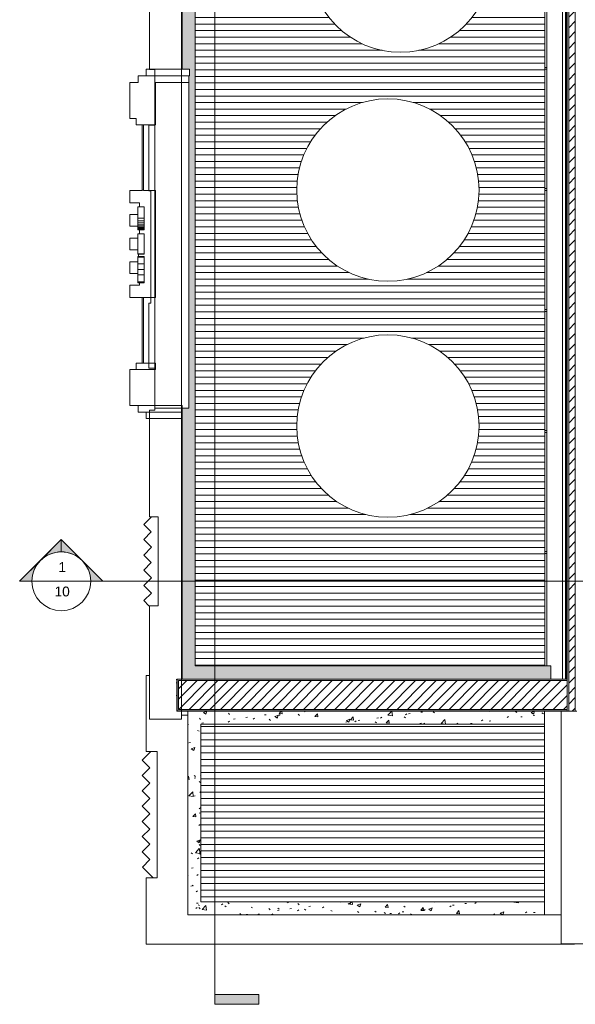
# Model space of a CAD drawing. Header units: metres. Extents: x 2.5 to 41.3, y -72.9 to -49.4.
# Tile 1 of 27: x 3 to 11.5, y -72.9 to -57.8. Entities that reach past the tile are written whole.
import ezdxf

# ---------------------------------------------------------------- set-up
doc = ezdxf.new("R2010")
doc.units = ezdxf.units.M
for name, color, linetype, lineweight in [('A-GENM', 7, 'Continuous', 18), ('A-GLAZ-CWMG', 7, 'Continuous', 18), ('A-ROOF', 7, 'Continuous', 18), ('A-ROOF-OTLN', 7, 'Continuous', 18), ('A-ROOF-PATT', 7, 'Continuous', 18), ('A-WALL', 7, 'Continuous', 18), ('A-WALL-PATT', 7, 'Continuous', 18), ('G-ANNO-SYMB', 7, 'Continuous', 9), ('P-SANR-FIXT', 7, 'Continuous', 18), ('Q-SPCQ', 7, 'Continuous', 18)]:
    doc.layers.add(name, color=color, linetype=linetype, lineweight=lineweight)
doc.styles.add('Arial', font='arial.ttf', dxfattribs={"height": 0.15})
pattern_1 = [(50, (21.555, -62.929), (0.546555, -0.047815), [0.05715, -0.62865]), (355, (21.555, -62.929), (-0.105728, 0.573166), [0.04572, -0.50292]), (100.451, (21.601, -62.933), (0.440828, 0.525349), [0.04857, -0.53427]), (46.184, (21.555, -62.776), (0.813237, -0.12613), [0.08573, -0.94298]), (96.636, (21.623, -62.787), (0.712212, 0.742287), [0.07286, -0.80141]), (351.184, (21.555, -62.776), (0.712217, 0.742274), [0.06858, -0.75438]), (21, (21.631, -62.814), (0.454846, -0.306795), [0.05715, -0.62865]), (326, (21.631, -62.814), (0.185405, 0.55256), [0.04572, -0.50292]), (71.451, (21.669, -62.84), (0.640251, 0.245763), [0.04857, -0.53427]), (37.5, (21.555, -62.929), (0.009261, 0.2536672), [0.02515, -0.47168, 0.02515, -0.48539, -0.50482]), (37.5, (21.555, -62.929), (0.009261, 0.2536672), [-1.007, 0.02515, -0.47968]), (7.5, (21.555, -62.929), (0.200456, 0.300546), [0.02515, -0.26594, 0.02515, -0.46025, -0.1924]), (7.5, (21.555, -62.929), (0.200456, 0.300546), [-0.77648, 0.02515, -0.16726]), (327.5, (21.385, -62.929), (0.4067682, -0.0171882), [0.02515, -0.16535, 0.02515, -0.56921, -0.78867]), (327.5, (21.385, -62.929), (0.4067682, -0.0171882), [-0.78486, 0.02515, -0.76352]), (317.5, (21.309, -62.929), (0.444383, 0.0762794), [0.02515, -0.2225, 0.02515, -0.36957, -0.56007]), (317.5, (21.309, -62.929), (0.444383, 0.0762794), [-0.64237, 0.02515, -0.53492])]
pattern_2 = [(45, (21.555, -62.929), (-0.0795495, 0.0795495), [])]

# ---------------------------------------------------------------- blocks, each defined once
blk = doc.blocks.new('Paredes 13 - Paredes 4-6874208-LAJE TÉCNICA')
at = {"layer": 'A-WALL', "color": 253, "true_color": 0xaaaaaa}
for p, q in [((5.62, -58.672), (4.844, -58.672)), ((4.844, -58.672), (4.844, -58.772)), ((5.629, -58.572), (4.967, -58.572)), ((4.967, -58.572), (4.967, -58.672)), ((4.967, -58.672), (5.629, -58.672)), ((5.62, -58.773), (5.62, -58.672)), ((5.629, -58.672), (5.629, -58.572)), ((4.844, -58.772), (4.717, -58.772)), ((4.717, -58.772), (4.717, -59.322)), ((5.109, -58.808), (5.109, -58.773)), ((5.109, -58.773), (5.62, -58.773)), ((5.109, -59.422), (5.109, -58.808)), ((4.717, -59.322), (4.814, -59.322)), ((4.814, -59.322), (4.814, -59.422)), ((4.814, -59.422), (4.906, -59.422)), ((4.926, -59.422), (5.109, -59.422)), ((4.906, -60.422), (4.717, -60.422)), ((4.717, -60.422), (4.717, -60.612)), ((5.109, -60.422), (4.926, -60.422)), ((5.109, -62.062), (5.109, -60.422)), ((4.717, -60.612), (4.867, -60.612)), ((4.867, -60.612), (4.867, -60.676)), ((4.838, -60.792), (4.717, -60.792)), ((4.717, -60.792), (4.717, -60.972)), ((4.717, -60.972), (4.838, -60.972)), ((4.867, -61.024), (4.867, -61.09)), ((4.838, -61.152), (4.717, -61.152)), ((4.717, -61.152), (4.717, -61.332)), ((4.717, -61.332), (4.838, -61.332)), ((4.85, -61.4), (4.85, -61.434)), ((4.838, -61.515), (4.717, -61.515)), ((4.717, -61.515), (4.717, -61.692)), ((4.717, -61.692), (4.838, -61.692)), ((4.867, -61.834), (4.867, -61.872)), ((4.867, -61.872), (4.717, -61.872)), ((4.717, -61.872), (4.717, -62.062)), ((4.717, -62.062), (5.109, -62.062)), ((4.906, -63.062), (4.814, -63.062)), ((4.814, -63.062), (4.814, -63.16)), ((5.109, -63.062), (4.926, -63.062)), ((5.109, -63.16), (5.109, -63.062)), ((4.717, -63.16), (4.717, -63.71)), ((5.102, -63.16), (4.717, -63.16)), ((4.814, -63.16), (5.109, -63.16)), ((5.102, -63.71), (5.102, -63.16)), ((4.717, -63.71), (5.102, -63.71)), ((5.519, -63.71), (4.844, -63.71)), ((4.844, -63.71), (4.844, -63.811)), ((4.844, -63.811), (5.519, -63.811)), ((5.517, -63.812), (4.967, -63.812)), ((4.967, -63.812), (4.967, -63.908)), ((5.517, -63.908), (5.517, -63.812)), ((5.519, -63.811), (5.519, -63.71)), ((4.967, -63.908), (5.517, -63.908))]:
    blk.add_line(p, q, dxfattribs=at)
blk = doc.blocks.new('Paredes 15 - Paredes 6-6874455-LAJE TÉCNICA')
at = {"layer": 'A-WALL', "color": 253, "true_color": 0xaaaaaa}
for p, q in [((5.509, -67.058), (5.509, -55.947)), ((5.019, -57.404), (5.019, -58.574)), ((5.019, -58.574), (5.1, -58.574)), ((5.1, -58.574), (5.1, -59.424)), ((5.1, -58.775), (5.1, -63.75)), ((5.62, -58.775), (5.1, -58.775)), ((5.62, -63.75), (5.62, -58.775)), ((5.1, -59.424), (5.009, -59.424)), ((5.009, -59.424), (5.009, -60.429)), ((5.009, -60.429), (5.039, -60.429)), ((5.039, -60.429), (5.039, -62.149)), ((5.039, -62.149), (5.009, -62.149)), ((5.009, -62.149), (5.009, -63.139)), ((5.009, -63.139), (5.1, -63.139)), ((5.1, -63.139), (5.1, -63.781)), ((5.1, -63.781), (5.019, -63.781)), ((5.019, -63.781), (5.019, -65.414)), ((5.1, -63.75), (5.62, -63.75)), ((5.019, -65.414), (5.15, -65.414)), ((5.15, -65.414), (5.15, -66.772)), ((5.15, -66.772), (5.019, -66.772)), ((5.019, -66.772), (5.019, -67.838)), ((5.509, -68.508), (5.509, -67.058)), ((5.019, -67.839), (4.966, -67.839)), ((4.966, -67.839), (4.966, -69.001)), ((5.019, -67.838), (5.019, -68.508)), ((5.605, -68.446), (5.509, -68.446)), ((5.605, -70.564), (5.605, -68.446)), ((5.019, -68.508), (5.509, -68.508)), ((4.966, -69.001), (5.138, -69.001)), ((5.138, -69.001), (5.138, -69.051)), ((5.138, -69.051), (5.138, -70.874)), ((5.605, -71.498), (5.605, -70.564)), ((5.138, -70.874), (5.138, -70.934)), ((4.966, -70.934), (4.966, -71.946)), ((5.138, -70.934), (4.966, -70.934)), ((11.32, -71.498), (5.605, -71.498)), ((4.966, -71.946), (11.52, -71.946)), ((11.52, -71.946), (11.52, -71.943))]:
    blk.add_line(p, q, dxfattribs=at)
blk = doc.blocks.new('Modelos genéricos 21 - Modelos genéricos 1-6874541-LAJE TÉCNICA')
at = {"layer": 'A-GENM', "color": 253, "true_color": 0xaaaaaa}
for p, q in [((4.838, -60.851), (4.838, -60.678)), ((4.838, -60.678), (4.938, -60.678)), ((4.938, -60.678), (4.938, -60.851)), ((4.838, -60.888), (4.838, -60.851)), ((4.938, -60.851), (4.838, -60.851)), ((4.838, -60.921), (4.838, -60.888)), ((4.938, -60.888), (4.838, -60.888)), ((4.838, -60.949), (4.838, -60.921)), ((4.938, -60.921), (4.838, -60.921)), ((4.838, -60.972), (4.838, -60.949)), ((4.938, -60.949), (4.838, -60.949)), ((4.938, -60.851), (4.938, -60.888)), ((4.938, -60.888), (4.938, -60.921)), ((4.938, -60.921), (4.938, -60.949)), ((4.938, -60.949), (4.938, -60.972)), ((4.838, -60.991), (4.838, -60.972)), ((4.938, -60.972), (4.838, -60.972)), ((4.838, -61.004), (4.838, -60.991)), ((4.938, -60.991), (4.838, -60.991)), ((4.838, -61.012), (4.838, -61.004)), ((4.938, -61.004), (4.838, -61.004)), ((4.838, -61.015), (4.838, -61.012)), ((4.938, -61.012), (4.838, -61.012)), ((4.838, -61.026), (4.838, -61.015)), ((4.938, -61.015), (4.838, -61.015)), ((4.938, -61.026), (4.838, -61.026)), ((4.838, -61.396), (4.838, -61.091)), ((4.838, -61.091), (4.938, -61.091)), ((4.938, -60.972), (4.938, -60.991)), ((4.938, -60.991), (4.938, -61.004)), ((4.938, -61.004), (4.938, -61.012)), ((4.938, -61.012), (4.938, -61.015)), ((4.938, -61.015), (4.938, -61.026)), ((4.938, -61.091), (4.938, -61.396)), ((4.838, -61.402), (4.838, -61.396)), ((4.938, -61.396), (4.838, -61.396)), ((4.938, -61.402), (4.838, -61.402)), ((4.938, -61.396), (4.938, -61.402)), ((4.838, -61.445), (4.838, -61.435)), ((4.938, -61.435), (4.838, -61.435)), ((4.838, -61.55), (4.838, -61.445)), ((4.938, -61.445), (4.838, -61.445)), ((4.838, -61.633), (4.838, -61.55)), ((4.838, -61.55), (4.938, -61.55)), ((4.938, -61.435), (4.938, -61.445)), ((4.938, -61.445), (4.938, -61.55)), ((4.938, -61.55), (4.938, -61.633)), ((4.838, -61.717), (4.838, -61.633)), ((4.938, -61.633), (4.838, -61.633)), ((4.938, -61.633), (4.938, -61.717)), ((4.838, -61.824), (4.838, -61.717)), ((4.938, -61.717), (4.838, -61.717)), ((4.838, -61.836), (4.838, -61.824)), ((4.938, -61.824), (4.838, -61.824)), ((4.938, -61.836), (4.838, -61.836)), ((4.938, -61.717), (4.938, -61.824)), ((4.938, -61.824), (4.938, -61.836))]:
    blk.add_line(p, q, dxfattribs=at)
blk = doc.blocks.new('brises4 - brises-6874564-LAJE TÉCNICA')
at = {"layer": 'A-GENM', "color": 253, "true_color": 0xaaaaaa}
for p, q in [((4.976, -68.999), (4.843, -69.132)), ((5.073, -68.999), (4.976, -68.999)), ((5.073, -70.932), (5.073, -68.999)), ((4.843, -69.132), (4.96, -69.248)), ((4.96, -69.248), (4.843, -69.365)), ((4.843, -69.365), (4.96, -69.482)), ((4.96, -69.482), (4.843, -69.599)), ((4.843, -69.599), (4.96, -69.716)), ((4.96, -69.716), (4.843, -69.833)), ((4.843, -69.833), (4.96, -69.95)), ((4.96, -69.95), (4.843, -70.067)), ((4.843, -70.067), (4.96, -70.183)), ((4.96, -70.183), (4.843, -70.3)), ((4.843, -70.3), (4.96, -70.417)), ((4.96, -70.417), (4.843, -70.534)), ((4.843, -70.534), (4.96, -70.651)), ((4.96, -70.651), (4.845, -70.766)), ((4.845, -70.766), (5.011, -70.932)), ((5.011, -70.932), (5.073, -70.932))]:
    blk.add_line(p, q, dxfattribs=at)
blk = doc.blocks.new('brises5 - brises-6874583-LAJE TÉCNICA')
at = {"layer": 'A-GENM', "color": 253, "true_color": 0xaaaaaa}
for p, q in [((5.069, -56.046), (4.958, -56.156)), ((5.22, -56.046), (5.069, -56.046)), ((5.22, -57.404), (5.22, -56.046)), ((4.958, -56.156), (5.073, -56.271)), ((5.073, -56.271), (4.958, -56.386)), ((4.958, -56.386), (5.077, -56.505)), ((5.077, -56.505), (4.958, -56.624)), ((4.958, -56.624), (5.073, -56.739)), ((5.073, -56.739), (4.958, -56.853)), ((4.958, -56.853), (5.075, -56.97)), ((5.075, -56.97), (4.958, -57.087)), ((4.958, -57.087), (5.075, -57.204)), ((5.075, -57.204), (4.958, -57.321)), ((4.958, -57.321), (5.041, -57.404)), ((5.041, -57.404), (5.22, -57.404)), ((5.048, -65.414), (4.931, -65.531)), ((5.15, -65.414), (5.048, -65.414)), ((5.15, -66.772), (5.15, -65.414)), ((4.931, -65.531), (5.046, -65.645)), ((5.046, -65.645), (4.931, -65.76)), ((4.931, -65.76), (5.05, -65.879)), ((5.05, -65.879), (4.931, -65.998)), ((4.931, -65.998), (5.046, -66.113)), ((5.046, -66.113), (4.931, -66.228)), ((4.931, -66.228), (5.048, -66.345)), ((5.048, -66.345), (4.931, -66.461)), ((4.931, -66.461), (5.048, -66.578)), ((5.048, -66.578), (4.931, -66.695)), ((4.931, -66.695), (5.008, -66.772)), ((5.008, -66.772), (5.15, -66.772))]:
    blk.add_line(p, q, dxfattribs=at)
blk = doc.blocks.new('Rectangular Mullion - 50 x 150mm-8387516-LAJE TÉCNICA')
at = {"layer": 'A-GLAZ-CWMG', "color": 253, "true_color": 0xaaaaaa}
for p, q in [((5.509, -67.792), (5.517, -67.792)), ((5.517, -67.822), (5.509, -67.822))]:
    blk.add_line(p, q, dxfattribs=at)
blk = doc.blocks.new('Rectangular Mullion - 50 x 150mm-8387514-LAJE TÉCNICA')
at = {"layer": 'A-GLAZ-CWMG', "color": 253, "true_color": 0xaaaaaa}
for p, q in [((5.517, -65.942), (5.509, -65.942)), ((5.509, -65.972), (5.517, -65.972)), ((11.097, -65.942), (11.069, -65.942)), ((11.069, -65.972), (11.097, -65.972))]:
    blk.add_line(p, q, dxfattribs=at)
blk = doc.blocks.new('Rectangular Mullion - 50 x 150mm-V1-LAJE TÉCNICA')
at = {"layer": 'A-GLAZ-CWMG', "color": 253, "true_color": 0xaaaaaa}
for p, q in [((11.097, -62.242), (11.069, -62.242)), ((11.069, -62.272), (11.097, -62.272))]:
    blk.add_line(p, q, dxfattribs=at)
blk = doc.blocks.new('Rectangular Mullion - 50 x 150mm-V2-LAJE TÉCNICA')
at = {"layer": 'A-GLAZ-CWMG', "color": 253, "true_color": 0xaaaaaa}
for p, q in [((5.517, -58.542), (5.509, -58.542)), ((11.097, -58.542), (11.069, -58.542)), ((11.069, -58.572), (11.097, -58.572))]:
    blk.add_line(p, q, dxfattribs=at)
blk = doc.blocks.new('Rectangular Mullion - 30mm Square-7312207-LAJE TÉCNICA')
at = {"layer": 'A-GLAZ-CWMG', "color": 253, "true_color": 0xaaaaaa}
for p, q in [((11.33, -54.851), (11.336, -54.851)), ((11.336, -54.851), (11.386, -54.851)), ((11.336, -54.851), (11.336, -67.893)), ((11.386, -67.893), (11.386, -54.851))]:
    blk.add_line(p, q, dxfattribs=at)
blk = doc.blocks.new('Equipamento especial 3 - Equipamento especial 1-7728931-LAJE TÉCNICA')
at = {"layer": 'Q-SPCQ', "color": 253, "true_color": 0xaaaaaa}
for p, q in [((4.906, -63.062), (4.906, -62.062)), ((4.906, -62.062), (4.926, -62.062)), ((4.926, -62.062), (4.926, -63.062)), ((4.926, -63.062), (4.906, -63.062))]:
    blk.add_line(p, q, dxfattribs=at)
blk = doc.blocks.new('Equipamento especial 1 - Equipamento especial 1-8601731-LAJE TÉCNICA')
at = {"layer": 'Q-SPCQ', "color": 253, "true_color": 0xaaaaaa}
for p, q in [((4.906, -63.062), (4.906, -62.062)), ((4.906, -62.062), (4.926, -62.062)), ((4.926, -62.062), (4.926, -63.062)), ((4.926, -63.062), (4.906, -63.062))]:
    blk.add_line(p, q, dxfattribs=at)
blk = doc.blocks.new('Caixa D_água de Polietileno - 10_000 tanque-8413655-LAJE TÉCNICA')
at = {"layer": 'P-SANR-FIXT', "color": 1, "true_color": 0xff0000}
for start, end in [(360, 180), (180, 360)]:
    blk.add_arc((0, 0), 1.395, start, end, dxfattribs=at)
blk = doc.blocks.new('Caixa D_água de Polietileno - 10_000 tanque-V21-LAJE TÉCNICA')
at = {"layer": 'P-SANR-FIXT', "color": 1, "true_color": 0xff0000}
for start, end in [(360, 180), (360, 180), (180, 360), (180, 360)]:
    blk.add_arc((0, 0), 1.395, start, end, dxfattribs=at)
blk = doc.blocks.new('Caixa D_água de Polietileno - 10_000 tanque-V22-LAJE TÉCNICA')
at = {"layer": 'P-SANR-FIXT', "color": 1, "true_color": 0xff0000}
for start, end in [(360, 180), (360, 180), (180, 360), (180, 360)]:
    blk.add_arc((0, 0), 1.395, start, end, dxfattribs=at)
blk = doc.blocks.new('Caixa D_água de Polietileno - 10_000 tanque-V23-LAJE TÉCNICA')
at = {"layer": 'P-SANR-FIXT', "color": 1, "true_color": 0xff0000}
for start, end in [(360, 180), (360, 180), (180, 360), (180, 360)]:
    blk.add_arc((0, 0), 1.395, start, end, dxfattribs=at)
blk = doc.blocks.new('4 GRE - ESCOLA DE CINEMA E AUDIOVISUAL CINE REX R07_rvt-1-LAJE TÉCNICA')
at = {"layer": 'A-ROOF-PATT', "true_color": 0xeaeaea}
h = blk.add_hatch(dxfattribs=at)
h.set_pattern_fill('FP_8', color=254, style=0, pattern_type=2)
h.set_pattern_definition([(50.035, (21.692, -62.929), (0.545868, -0.047821), [0.05712, -0.62833]), (354.994, (21.692, -62.929), (-0.105598, 0.57317), [0.04566, -0.5023]), (100.439, (21.737, -62.933), (0.440268, 0.525357), [0.04857, -0.53425]), (46.22, (21.692, -62.776), (0.812224, -0.126122), [0.08567, -0.94241]), (96.627, (21.759, -62.787), (0.71133, 0.74227), [0.07285, -0.80139]), (351.173, (21.692, -62.776), (0.71133, 0.742277), [0.0685, -0.75346]), (21.024, (21.768, -62.814), (0.454277, -0.306797), [0.05709, -0.62797]), (325.967, (21.768, -62.814), (0.185169, 0.552562), [0.04568, -0.50249]), (71.473, (21.806, -62.84), (0.639454, 0.24577), [0.04856, -0.5342]), (37.535, (21.692, -62.929), (0.0092541, 0.2536605), [0.02513, -0.47131, 0.02513, -0.48501, -0.50443]), (37.535, (21.692, -62.929), (0.0092541, 0.2536605), [-1.007, 0.02513, -0.4793]), (7.509, (21.692, -62.929), (0.2002116, 0.3005414), [0.02512, -0.26561, 0.02512, -0.45968, -0.19217]), (7.509, (21.692, -62.929), (0.2002116, 0.3005414), [-0.77553, 0.02512, -0.16705]), (327.468, (21.522, -62.929), (0.4062656, -0.017184), [0.02512, -0.16521, 0.02512, -0.56871, -0.78797]), (327.468, (21.522, -62.929), (0.4062656, -0.017184), [-0.78416, 0.02512, -0.76285]), (317.464, (21.446, -62.929), (0.4438316, 0.076279), [0.02513, -0.22235, 0.02513, -0.36932, -0.55969]), (317.464, (21.446, -62.929), (0.4438316, 0.076279), [-0.64193, 0.02513, -0.53456])])
h.paths.add_polyline_path([(11.158, -67.893), (11.158, -67.69), (5.717, -67.69), (5.717, -55.036), (5.517, -55.036), (5.517, -58.572), (5.629, -58.572), (5.629, -58.672), (5.62, -58.672), (5.62, -58.773), (5.517, -58.773), (5.517, -58.775), (5.62, -58.775), (5.62, -63.75), (5.519, -63.75), (5.519, -63.811), (5.517, -63.812), (5.517, -67.893), (10.9, -67.893)])
at = {"layer": 'A-ROOF-PATT', "true_color": 0xd4d4d4}
h = blk.add_hatch(dxfattribs=at)
h.set_pattern_fill('FP_3', color=254, style=0, pattern_type=2)
h.set_pattern_definition([(180, (17.027, -122.78), (-1e-17, -0.1), [])])
h.paths.add_polyline_path([(5.717, -67.69), (11.069, -67.69), (11.069, -55.036), (5.717, -55.036), (5.717, -67.386)])
h.paths.add_polyline_path([(8.599, -65.42), (8.465, -65.406), (8.337, -65.382), (8.209, -65.344), (8.086, -65.295), (7.961, -65.23), (7.856, -65.162), (7.747, -65.076), (7.656, -64.989), (7.567, -64.885), (7.492, -64.78), (7.425, -64.663), (7.371, -64.545), (7.327, -64.418), (7.295, -64.282), (7.277, -64.158), (7.271, -64.026), (7.277, -63.894), (7.296, -63.762), (7.327, -63.633), (7.371, -63.508), (7.426, -63.387), (7.496, -63.266), (7.569, -63.164), (7.66, -63.06), (7.755, -62.969), (7.856, -62.89), (7.971, -62.817), (8.088, -62.756), (8.209, -62.708), (8.337, -62.67), (8.468, -62.645), (8.599, -62.633), (8.732, -62.633), (8.866, -62.646), (8.995, -62.67), (9.122, -62.708), (9.245, -62.757), (9.37, -62.822), (9.475, -62.89), (9.579, -62.972), (9.675, -63.063), (9.764, -63.167), (9.839, -63.272), (9.907, -63.389), (9.961, -63.508), (10.004, -63.635), (10.037, -63.771), (10.054, -63.894), (10.061, -64.026), (10.054, -64.159), (10.035, -64.29), (10.004, -64.419), (9.961, -64.545), (9.906, -64.665), (9.835, -64.786), (9.762, -64.888), (9.675, -64.989), (9.576, -65.083), (9.472, -65.164), (9.363, -65.234), (9.243, -65.296), (9.122, -65.344), (8.993, -65.382), (8.864, -65.407), (8.732, -65.42), (8.6, -65.42)])
h.paths.add_polyline_path([(8.732, -61.812), (8.599, -61.812), (8.465, -61.799), (8.337, -61.774), (8.209, -61.736), (8.086, -61.687), (7.961, -61.622), (7.856, -61.554), (7.752, -61.472), (7.656, -61.381), (7.567, -61.277), (7.492, -61.172), (7.425, -61.055), (7.371, -60.937), (7.327, -60.81), (7.295, -60.674), (7.277, -60.55), (7.271, -60.418), (7.277, -60.286), (7.296, -60.154), (7.327, -60.025), (7.371, -59.9), (7.426, -59.779), (7.496, -59.658), (7.569, -59.556), (7.66, -59.452), (7.755, -59.361), (7.856, -59.282), (7.971, -59.209), (8.088, -59.148), (8.209, -59.1), (8.337, -59.062), (8.468, -59.037), (8.599, -59.025), (8.732, -59.025), (8.866, -59.038), (8.995, -59.062), (9.122, -59.1), (9.245, -59.149), (9.37, -59.214), (9.475, -59.282), (9.579, -59.364), (9.675, -59.455), (9.764, -59.559), (9.839, -59.664), (9.907, -59.781), (9.961, -59.9), (10.004, -60.027), (10.037, -60.163), (10.054, -60.286), (10.061, -60.418), (10.053, -60.558), (10.035, -60.682), (10.004, -60.811), (9.96, -60.937), (9.906, -61.057), (9.835, -61.178), (9.762, -61.28), (9.675, -61.381), (9.576, -61.475), (9.472, -61.556), (9.363, -61.626), (9.243, -61.688), (9.122, -61.736), (8.993, -61.774), (8.864, -61.799), (8.732, -61.812)])
h.paths.add_polyline_path([(8.864, -58.308), (8.793, -58.308), (8.658, -58.295), (8.53, -58.27), (8.403, -58.233), (8.279, -58.184), (8.155, -58.118), (8.05, -58.051), (7.945, -57.969), (7.849, -57.877), (7.76, -57.774), (7.685, -57.669), (7.618, -57.552), (7.564, -57.433), (7.52, -57.306), (7.488, -57.17), (7.47, -57.047), (7.464, -56.915), (7.47, -56.782), (7.489, -56.651), (7.521, -56.522), (7.564, -56.396), (7.619, -56.275), (7.69, -56.155), (7.762, -56.052), (7.853, -55.949), (7.949, -55.858), (8.05, -55.778), (8.164, -55.705), (8.282, -55.645), (8.403, -55.596), (8.53, -55.559), (8.661, -55.534), (8.793, -55.521), (8.925, -55.521), (9.06, -55.534), (9.188, -55.559), (9.315, -55.596), (9.439, -55.646), (9.563, -55.711), (9.668, -55.778), (9.773, -55.86), (9.869, -55.952), (9.958, -56.055), (10.033, -56.161), (10.1, -56.278), (10.154, -56.396), (10.198, -56.523), (10.23, -56.659), (10.248, -56.783), (10.254, -56.915), (10.248, -57.047), (10.229, -57.179), (10.197, -57.308), (10.154, -57.433), (10.099, -57.554), (10.028, -57.675), (9.956, -57.777), (9.869, -57.877), (9.769, -57.972), (9.665, -58.053), (9.557, -58.123), (9.436, -58.184), (9.315, -58.233), (9.187, -58.271), (9.058, -58.296), (8.925, -58.308), (8.866, -58.308)])
h = blk.add_hatch(dxfattribs=at)
h.set_pattern_fill('FP_5', color=254, style=0, pattern_type=2)
h.set_pattern_definition([(180, (16.917, -139.821), (-1e-17, -0.1), [])])
h.paths.add_polyline_path([(5.606, -71.498), (5.606, -71.498), (5.606, -68.384), (11.061, -68.384), (11.061, -68.383), (5.606, -68.383), (5.606, -70.42)])
h.paths.add_polyline_path([(11.061, -71.299), (11.061, -68.584), (5.806, -68.584), (5.806, -71.299), (10.9, -71.299)])
at = {"layer": 'A-ROOF-PATT', "true_color": 0xeaeaea}
h = blk.add_hatch(dxfattribs=at)
h.set_pattern_fill('FP_9', color=254, style=0, pattern_type=2)
h.set_pattern_definition([(50.035, (21.567, -62.929), (0.545868, -0.047821), [0.05712, -0.62833]), (354.994, (21.567, -62.929), (-0.105598, 0.57317), [0.04566, -0.5023]), (100.439, (21.613, -62.933), (0.440268, 0.525357), [0.04857, -0.53425]), (46.22, (21.567, -62.776), (0.812224, -0.126122), [0.08567, -0.94241]), (96.627, (21.635, -62.787), (0.71133, 0.74227), [0.07285, -0.80139]), (351.173, (21.567, -62.776), (0.71133, 0.742277), [0.0685, -0.75346]), (21.024, (21.644, -62.814), (0.454277, -0.306797), [0.05709, -0.62797]), (325.967, (21.644, -62.814), (0.185169, 0.552562), [0.04568, -0.50249]), (71.473, (21.681, -62.84), (0.639454, 0.24577), [0.04856, -0.5342]), (37.535, (21.567, -62.929), (0.0092541, 0.2536605), [0.02513, -0.47131, 0.02513, -0.48501, -0.50443]), (37.535, (21.567, -62.929), (0.0092541, 0.2536605), [-1.007, 0.02513, -0.4793]), (7.509, (21.567, -62.929), (0.2002116, 0.3005414), [0.02512, -0.26561, 0.02512, -0.45968, -0.19217]), (7.509, (21.567, -62.929), (0.2002116, 0.3005414), [-0.77553, 0.02512, -0.16705]), (327.468, (21.398, -62.929), (0.4062656, -0.017184), [0.02512, -0.16521, 0.02512, -0.56871, -0.78797]), (327.468, (21.398, -62.929), (0.4062656, -0.017184), [-0.78416, 0.02512, -0.76285]), (317.464, (21.322, -62.929), (0.4438316, 0.076279), [0.02513, -0.22235, 0.02513, -0.36932, -0.55969]), (317.464, (21.322, -62.929), (0.4438316, 0.076279), [-0.64193, 0.02513, -0.53456])])
h.paths.add_polyline_path([(9.639, -71.498), (11.061, -71.498), (11.061, -71.299), (5.806, -71.299), (5.806, -68.584), (11.061, -68.584), (11.061, -68.384), (5.606, -68.384), (5.606, -71.498), (7.117, -71.498)])
at = {"layer": 'A-WALL-PATT', "true_color": 0xd4d4d4}
h = blk.add_hatch(dxfattribs=at)
h.set_pattern_fill('FP_2', color=254, style=0, pattern_type=2)
h.set_pattern_definition(pattern_2)
h.paths.add_polyline_path([(11.534, -68.383), (11.534, -54.572), (11.434, -54.572), (11.434, -68.383), (11.531, -68.383)])
h = blk.add_hatch(dxfattribs=at)
h.set_pattern_fill('FP_1', color=254, style=0, pattern_type=2)
h.set_pattern_definition(pattern_1)
h.paths.add_polyline_path([(11.412, -68.383), (11.412, -54.839), (11.409, -54.839), (11.409, -68.383)])
h = blk.add_hatch(dxfattribs=at)
h.set_pattern_fill('FP_1', color=254, style=0, pattern_type=2)
h.set_pattern_definition(pattern_1)
h.paths.add_polyline_path([(11.409, -67.895), (11.409, -67.893), (5.439, -67.893), (5.439, -67.895), (10.9, -67.895)])
h = blk.add_hatch(dxfattribs=at)
h.set_pattern_fill('FP_1', color=254, style=0, pattern_type=2)
h.set_pattern_definition(pattern_1)
h.paths.add_polyline_path([(11.409, -68.383), (11.409, -68.38), (5.441, -68.38), (5.441, -67.895), (5.439, -67.895), (5.439, -68.383), (10.9, -68.383)])
h = blk.add_hatch(dxfattribs=at)
h.set_pattern_fill('FP_2', color=254, style=0, pattern_type=2)
h.set_pattern_definition(pattern_2)
h.paths.add_polyline_path([(10.9, -68.358), (11.409, -68.358), (11.409, -67.918), (5.464, -67.918), (5.464, -68.358), (9.639, -68.358)])
at = {"layer": 'A-ROOF', "color": 253, "true_color": 0xaaaaaa}
for p, q in [((5.517, -55.036), (5.517, -58.572)), ((5.717, -55.036), (5.717, -67.69)), ((11.069, -67.69), (11.069, -55.036)), ((5.517, -58.773), (5.517, -58.775)), ((5.517, -63.908), (5.517, -67.893)), ((5.717, -67.69), (11.158, -67.69)), ((11.158, -67.69), (11.158, -67.893)), ((5.606, -68.383), (5.606, -71.498)), ((5.606, -68.384), (11.061, -68.384)), ((5.606, -71.498), (5.606, -68.384)), ((11.061, -68.384), (11.061, -68.383)), ((11.061, -68.384), (11.061, -68.584)), ((5.806, -68.584), (5.806, -71.299)), ((11.061, -68.584), (5.806, -68.584)), ((11.061, -71.299), (11.061, -68.584)), ((5.806, -71.299), (11.061, -71.299)), ((11.061, -71.299), (11.061, -71.498))]:
    blk.add_line(p, q, dxfattribs=at)
at = {"layer": 'A-ROOF-OTLN', "color": 253, "true_color": 0xaaaaaa}
for p, q in [((11.097, -54.841), (11.097, -67.69)), ((11.1, -54.841), (11.1, -67.69)), ((11.393, -54.842), (11.393, -67.893)), ((11.396, -54.842), (11.396, -67.893))]:
    blk.add_line(p, q, dxfattribs=at)
at = {"layer": 'A-WALL', "color": 253, "true_color": 0xaaaaaa}
for p, q in [((11.409, -54.842), (11.409, -67.893)), ((11.412, -54.839), (11.412, -68.383)), ((11.434, -54.817), (11.434, -68.383)), ((11.534, -54.817), (11.534, -68.383)), ((5.509, -65.75), (5.517, -65.75)), ((5.517, -65.85), (5.509, -65.85)), ((11.409, -67.893), (5.439, -67.893)), ((5.439, -67.893), (5.439, -67.895)), ((5.439, -67.895), (5.439, -68.38)), ((5.441, -67.895), (5.441, -67.918)), ((11.409, -67.895), (5.441, -67.895)), ((5.441, -67.918), (5.441, -68.358)), ((11.409, -67.918), (5.464, -67.918)), ((5.464, -67.918), (5.464, -68.358)), ((11.409, -67.895), (11.409, -67.918)), ((11.409, -67.918), (11.409, -67.895)), ((11.409, -67.918), (11.409, -68.358)), ((11.409, -68.358), (11.409, -67.918)), ((5.439, -68.38), (5.439, -68.383)), ((5.439, -68.383), (11.409, -68.383)), ((5.441, -68.358), (5.441, -68.38)), ((11.409, -68.38), (5.441, -68.38)), ((11.409, -68.358), (5.464, -68.358)), ((11.32, -71.943), (11.32, -68.383)), ((11.409, -68.358), (11.409, -68.38)), ((11.409, -68.38), (11.409, -68.358)), ((11.409, -68.383), (11.559, -68.383)), ((11.32, -71.943), (11.72, -71.943))]:
    blk.add_line(p, q, dxfattribs=at)
at = {"layer": 'A-GENM', "color": 253, "lineweight": 18, "true_color": 0xaaaaaa}
for name, p in [('brises4 - brises-6874564-LAJE TÉCNICA', (0.065, -0.003)), ('brises5 - brises-6874583-LAJE TÉCNICA', (0, 0)), ('Modelos genéricos 21 - Modelos genéricos 1-6874541-LAJE TÉCNICA', (0, 0.002))]:
    blk.add_blockref(name, p, dxfattribs=at)
at = {"layer": 'A-GLAZ-CWMG', "color": 253, "lineweight": 18, "true_color": 0xaaaaaa}
for name, p in [('Rectangular Mullion - 30mm Square-7312207-LAJE TÉCNICA', (0, 0)), ('Rectangular Mullion - 50 x 150mm-V2-LAJE TÉCNICA', (0, 0)), ('Rectangular Mullion - 50 x 150mm-V1-LAJE TÉCNICA', (0, 1.85)), ('Rectangular Mullion - 50 x 150mm-V1-LAJE TÉCNICA', (0, 0)), ('Rectangular Mullion - 50 x 150mm-8387514-LAJE TÉCNICA', (0, 1.85)), ('Rectangular Mullion - 50 x 150mm-8387514-LAJE TÉCNICA', (0, 0)), ('Rectangular Mullion - 50 x 150mm-8387516-LAJE TÉCNICA', (0, 0))]:
    blk.add_blockref(name, p, dxfattribs=at)
at = {"layer": 'A-WALL', "color": 253, "lineweight": 18, "true_color": 0xaaaaaa}
for name in ['Paredes 15 - Paredes 6-6874455-LAJE TÉCNICA', 'Paredes 13 - Paredes 4-6874208-LAJE TÉCNICA']:
    blk.add_blockref(name, (0, 0), dxfattribs=at)
at = {"layer": 'P-SANR-FIXT', "color": 1, "lineweight": 18, "true_color": 0xff0000}
for name, p in [('Caixa D_água de Polietileno - 10_000 tanque-V23-LAJE TÉCNICA', (8.859, -56.915)), ('Caixa D_água de Polietileno - 10_000 tanque-8413655-LAJE TÉCNICA', (8.666, -60.418)), ('Caixa D_água de Polietileno - 10_000 tanque-V21-LAJE TÉCNICA', (8.666, -60.418)), ('Caixa D_água de Polietileno - 10_000 tanque-V22-LAJE TÉCNICA', (8.666, -64.026))]:
    blk.add_blockref(name, p, dxfattribs=at)
at = {"layer": 'Q-SPCQ', "color": 253, "lineweight": 18, "true_color": 0xaaaaaa}
for name, p in [('Equipamento especial 1 - Equipamento especial 1-8601731-LAJE TÉCNICA', (0, 2.641)), ('Equipamento especial 3 - Equipamento especial 1-7728931-LAJE TÉCNICA', (0, 0))]:
    blk.add_blockref(name, p, dxfattribs=at)
blk = doc.blocks.new('Corte - M_Cabeça do corte - Preenchido-1049-LAJE TÉCNICA')
at = {"layer": 'G-ANNO-SYMB'}
h = blk.add_hatch(color=256, dxfattribs=at)
edge = h.paths.add_edge_path()
edge.add_line((-0.006, 0.00849), (-0.006, 0.006))
edge.add_arc((-0.006, 0), 0.006, 90, 135)
edge.add_line((-0.01024, 0.00424), (-0.006, 0.00849))
h = blk.add_hatch(color=256, dxfattribs=at)
edge = h.paths.add_edge_path()
edge.add_line((-0.006, 0.00849), (-0.00176, 0.00424))
edge.add_arc((-0.006, 0), 0.006, 45, 90)
edge.add_line((-0.006, 0.006), (-0.006, 0.00849))
h = blk.add_hatch(color=256, dxfattribs=at)
edge = h.paths.add_edge_path()
edge.add_line((-0.01449, 0), (-0.01024, 0.00424))
edge.add_arc((-0.006, 0), 0.006, 135, 180)
edge.add_line((-0.012, 0), (-0.01449, 0))
h = blk.add_hatch(color=256, dxfattribs=at)
edge = h.paths.add_edge_path()
edge.add_line((0.00249, 0), (0, 0))
edge.add_arc((-0.006, 0), 0.006, 360, 405)
edge.add_line((-0.00176, 0.00424), (0.00249, 0))
for p, q in [((-0.006, 0.00849), (-0.01449, 0)), ((-0.006, 0.00849), (-0.01024, 0.00424)), ((-0.006, 0.00849), (0.00249, 0)), ((-0.006, 0.006), (-0.006, 0.00849)), ((-0.006, 0.00849), (-0.006, 0.006)), ((-0.00176, 0.00424), (-0.006, 0.00849)), ((-0.01024, 0.00424), (-0.01449, 0)), ((0.00249, 0), (-0.00176, 0.00424)), ((-0.01449, 0), (-0.012, 0)), ((0, 0), (0.00249, 0)), ((-0.012, 0), (-0.01449, 0)), ((0, 0), (0.00249, 0))]:
    blk.add_line(p, q, dxfattribs=at)
for start, end in [(360, 180), (135, 180), (90, 135), (45, 90), (360, 45), (180, 360)]:
    blk.add_arc((-0.006, 0), 0.006, start, end, dxfattribs=at)
blk = doc.blocks.new('Corte - M_Final do corte - Preenchido-28045-LAJE TÉCNICA')
at = {"layer": 'G-ANNO-SYMB'}
blk.add_hatch(color=256, dxfattribs=at).paths.add_polyline_path([(0, 0.009), (0, 0), (-0.002, 0), (-0.002, 0.009)])
for p, q in [((0, 0.009), (-0.002, 0.009)), ((-0.002, 0.009), (-0.002, 0)), ((0, 0), (0, 0.009)), ((-0.002, 0), (0, 0))]:
    blk.add_line(p, q, dxfattribs=at)

msp = doc.modelspace()

# ---------------------------------------------------------------- linework, layer by layer
at = {"layer": 'G-ANNO-SYMB'}
for p, q in [((6.016, -50.456), (6.016, -72.716)), ((3.218, -66.398), (4.118, -66.398)), ((4.118, -66.398), (40.631, -66.398))]:
    msp.add_line(p, q, dxfattribs=at)

# ---------------------------------------------------------------- block references
at = {"lineweight": 5}
msp.add_blockref('4 GRE - ESCOLA DE CINEMA E AUDIOVISUAL CINE REX R07_rvt-1-LAJE TÉCNICA', (0, 0), dxfattribs=at)
at = {"layer": 'G-ANNO-SYMB', "xscale": 74.99999999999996, "yscale": 74.99999999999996, "zscale": 74.99999999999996}
msp.add_blockref('Corte - M_Cabeça do corte - Preenchido-1049-LAJE TÉCNICA', (4.118, -66.398), dxfattribs=at)
at = {"layer": 'G-ANNO-SYMB', "extrusion": (0, 0, -1), "xscale": 74.99999999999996, "yscale": 74.99999999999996, "zscale": 74.99999999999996, "rotation": 90.00000000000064}
msp.add_blockref('Corte - M_Final do corte - Preenchido-28045-LAJE TÉCNICA', (-6.016, -72.716), dxfattribs=at)

# ---------------------------------------------------------------- texts
at = {"layer": 'G-ANNO-SYMB', "char_height": 0.15, "attachment_point": 1, "style": 'Arial'}
for s, insert, width in [('1', (3.624, -66.106), 0.1443), ('10', (3.565, -66.48), 0.28861)]:
    msp.add_mtext(s, dxfattribs=dict(at, insert=insert, width=width))

doc.saveas('drawing.dxf')
